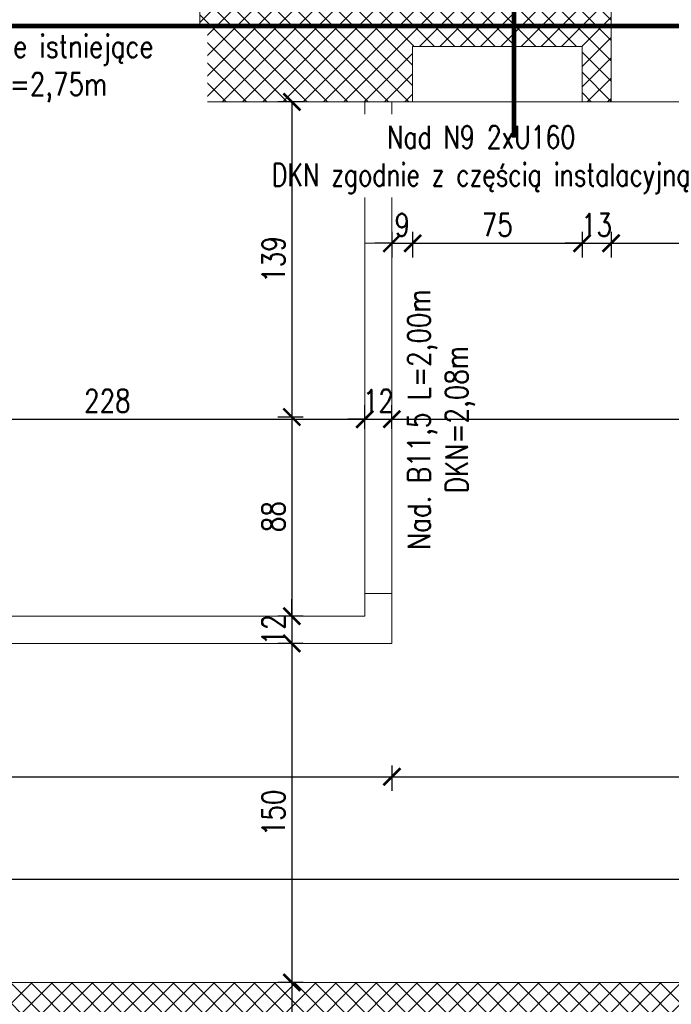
# Model space of a CAD drawing. Header units: millimetres. Extents: x 11984 to 50512, y -26688 to 13952.
# Tile 28 of 85: x 19653 to 19941, y 10393 to 10828. Entities that reach past the tile are written whole.
import ezdxf

# ---------------------------------------------------------------- set-up
doc = ezdxf.new("R2010")
doc.units = ezdxf.units.MM
doc.header["$MEASUREMENT"] = 0
doc.linetypes.add('HIDDEN', pattern=[9.525, 6.35, -3.175])
doc.layers.add('e-cad_opisy', color=7, linetype='Continuous')
for name, color, linetype, lineweight in [('e-cad_wymiary', 5, 'Continuous', 9), ('k-kreskowanie', 252, 'Continuous', 9), ('k-widok', 1, 'Continuous', 20), ('k-wyburzenia', 215, 'PNEUMATIC2', 9), ('k-ściany działowe', 2, 'Continuous', 20), ('k-ściany istniejące', 190, 'Continuous', 18)]:
    doc.layers.add(name, color=color, linetype=linetype, lineweight=lineweight)
doc.styles.add('e-cad_1', font='simplex.shx', dxfattribs={"width": 0.8})
doc.linetypes.add('PNEUMATIC2', pattern='A,0.5,-0.25,["//",Standard,S=0.2,R=0,X=-0.1,Y=-0.1],-0.25', length=1)
doc.dimstyles.new('e-cad_1_50_[cm]', dxfattribs={"dimscale": 5, "dimtxt": 2, "dimasz": 1.5, "dimexe": 1.25, "dimexo": 0.625, "dimtad": 1, "dimdec": 0, "dimrnd": 0.1, "dimdsep": 46, "dimtxsty": 'e-cad_1', "dimblk": 'ARCHTICK', "dimcen": 1.5, "dimclrd": 256, "dimclre": 256, "dimclrt": 7, "dimadec": 0, "dimazin": 0, "dimtfac": 1, "dimtdec": 0, "dimtix": 1, "dimtmove": 0, "dimatfit": 0, "dimfxl": 0, "dimarcsym": 0})

# ---------------------------------------------------------------- blocks, each defined once
blk = doc.blocks.new('_ArchTick')
at = {"color": 0, "linetype": 'ByBlock', "const_width": 0.15}
blk.add_lwpolyline([(-0.5, -0.5), (0.5, 0.5)], dxfattribs=at)
blk = doc.blocks.new('*D662')
at = {"layer": 'Defpoints', "color": 0, "ltscale": 2}
for p in [(20124.71, 10448.29), (20124.71, 10445.51), (18471.52, 10430.99)]:
    blk.add_point(p, dxfattribs=at)
at = {"layer": 'e-cad_wymiary', "lineweight": -2}
for p, q in [((18471.52, 10443.29), (18471.52, 10454.54)), ((20124.71, 10448.29), (20124.71, 10454.54)), ((18471.52, 10448.29), (20124.71, 10448.29))]:
    blk.add_line(p, q, dxfattribs=at)
at = {"layer": 'e-cad_wymiary', "lineweight": -2, "ltscale": 2, "xscale": 7.5, "yscale": 7.5, "zscale": 7.5, "rotation": 180}
blk.add_blockref('_ArchTick', (18471.52, 10448.29), dxfattribs=at)
at = {"layer": 'e-cad_wymiary', "lineweight": -2, "ltscale": 2, "xscale": 7.5, "yscale": 7.5, "zscale": 7.5}
blk.add_blockref('_ArchTick', (20124.71, 10448.29), dxfattribs=at)
at = {"layer": 'e-cad_wymiary', "color": 7, "ltscale": 2, "insert": (19298.12, 10456.42), "char_height": 10, "attachment_point": 5, "style": 'e-cad_1'}
blk.add_mtext('1653', dxfattribs=at)
blk = doc.blocks.new('*D689')
at = {"layer": 'Defpoints', "color": 0, "ltscale": 2}
for p in [(19805.68, 10651.66), (19577.77, 10644.21), (19805.68, 10644.21)]:
    blk.add_point(p, dxfattribs=at)
at = {"layer": 'e-cad_wymiary', "lineweight": -2}
for p, q in [((19577.77, 10647.34), (19577.77, 10657.91)), ((19805.68, 10647.34), (19805.68, 10657.91)), ((19577.77, 10651.66), (19805.68, 10651.66))]:
    blk.add_line(p, q, dxfattribs=at)
at = {"layer": 'e-cad_wymiary', "lineweight": -2, "ltscale": 2, "xscale": 7.5, "yscale": 7.5, "zscale": 7.5, "rotation": 180}
blk.add_blockref('_ArchTick', (19577.77, 10651.66), dxfattribs=at)
at = {"layer": 'e-cad_wymiary', "lineweight": -2, "ltscale": 2, "xscale": 7.5, "yscale": 7.5, "zscale": 7.5}
blk.add_blockref('_ArchTick', (19805.68, 10651.66), dxfattribs=at)
at = {"layer": 'e-cad_wymiary', "color": 7, "ltscale": 2, "insert": (19691.73, 10659.79), "char_height": 10, "attachment_point": 5, "style": 'e-cad_1'}
blk.add_mtext('228', dxfattribs=at)
blk = doc.blocks.new('*D690')
at = {"layer": 'Defpoints', "color": 0, "ltscale": 2}
for p in [(19817.68, 10651.66), (19805.68, 10644.21), (19817.68, 10644.21)]:
    blk.add_point(p, dxfattribs=at)
at = {"layer": 'e-cad_wymiary', "lineweight": -2}
for p, q in [((19805.68, 10647.34), (19805.68, 10657.91)), ((19817.68, 10647.34), (19817.68, 10657.91)), ((19805.68, 10651.66), (19798.18, 10651.66)), ((19805.68, 10651.66), (19817.68, 10651.66)), ((19817.68, 10651.66), (19825.18, 10651.66))]:
    blk.add_line(p, q, dxfattribs=at)
at = {"layer": 'e-cad_wymiary', "lineweight": -2, "ltscale": 2, "xscale": 7.5, "yscale": 7.5, "zscale": 7.5}
blk.add_blockref('_ArchTick', (19805.68, 10651.66), dxfattribs=at)
at = {"layer": 'e-cad_wymiary', "lineweight": -2, "ltscale": 2, "xscale": 7.5, "yscale": 7.5, "zscale": 7.5, "rotation": 180}
blk.add_blockref('_ArchTick', (19817.68, 10651.66), dxfattribs=at)
at = {"layer": 'e-cad_wymiary', "color": 7, "ltscale": 2, "insert": (19811.68, 10659.79), "char_height": 10, "attachment_point": 5, "style": 'e-cad_1'}
blk.add_mtext('12', dxfattribs=at)
blk = doc.blocks.new('*D691')
at = {"layer": 'Defpoints', "color": 0, "ltscale": 2}
for p in [(20124.71, 10651.66), (19817.68, 10644.21), (20124.71, 10644.21)]:
    blk.add_point(p, dxfattribs=at)
at = {"layer": 'e-cad_wymiary', "lineweight": -2}
for p, q in [((19817.68, 10647.34), (19817.68, 10657.91)), ((20124.71, 10647.34), (20124.71, 10657.91)), ((19817.68, 10651.66), (20124.71, 10651.66))]:
    blk.add_line(p, q, dxfattribs=at)
at = {"layer": 'e-cad_wymiary', "lineweight": -2, "ltscale": 2, "xscale": 7.5, "yscale": 7.5, "zscale": 7.5, "rotation": 180}
blk.add_blockref('_ArchTick', (19817.68, 10651.66), dxfattribs=at)
at = {"layer": 'e-cad_wymiary', "lineweight": -2, "ltscale": 2, "xscale": 7.5, "yscale": 7.5, "zscale": 7.5}
blk.add_blockref('_ArchTick', (20124.71, 10651.66), dxfattribs=at)
at = {"layer": 'e-cad_wymiary', "color": 7, "ltscale": 2, "insert": (19971.2, 10659.79), "char_height": 10, "attachment_point": 5, "style": 'e-cad_1'}
blk.add_mtext('307', dxfattribs=at)
blk = doc.blocks.new('*D700')
at = {"layer": 'Defpoints', "color": 0, "ltscale": 2}
for p in [(19318.49, 10552.52), (19817.68, 10552.52), (19817.68, 10493.5)]:
    blk.add_point(p, dxfattribs=at)
at = {"layer": 'e-cad_wymiary', "lineweight": -2}
for p, q in [((19318.49, 10498.5), (19318.49, 10487.25)), ((19817.68, 10498.5), (19817.68, 10487.25)), ((19318.49, 10493.5), (19817.68, 10493.5))]:
    blk.add_line(p, q, dxfattribs=at)
at = {"layer": 'e-cad_wymiary', "lineweight": -2, "ltscale": 2, "xscale": 7.5, "yscale": 7.5, "zscale": 7.5, "rotation": 180}
blk.add_blockref('_ArchTick', (19318.49, 10493.5), dxfattribs=at)
at = {"layer": 'e-cad_wymiary', "lineweight": -2, "ltscale": 2, "xscale": 7.5, "yscale": 7.5, "zscale": 7.5}
blk.add_blockref('_ArchTick', (19817.68, 10493.5), dxfattribs=at)
at = {"layer": 'e-cad_wymiary', "color": 7, "ltscale": 2, "insert": (19568.09, 10501.62), "char_height": 10, "attachment_point": 5, "style": 'e-cad_1'}
blk.add_mtext('499', dxfattribs=at)
blk = doc.blocks.new('*D701')
at = {"layer": 'Defpoints', "color": 0, "ltscale": 2}
for p in [(19817.68, 10552.52), (20124.71, 10537.69), (20124.71, 10493.5)]:
    blk.add_point(p, dxfattribs=at)
at = {"layer": 'e-cad_wymiary', "lineweight": -2}
for p, q in [((19817.68, 10498.5), (19817.68, 10487.25)), ((20124.71, 10498.5), (20124.71, 10487.25)), ((19817.68, 10493.5), (20124.71, 10493.5))]:
    blk.add_line(p, q, dxfattribs=at)
at = {"layer": 'e-cad_wymiary', "lineweight": -2, "ltscale": 2, "xscale": 7.5, "yscale": 7.5, "zscale": 7.5, "rotation": 180}
blk.add_blockref('_ArchTick', (19817.68, 10493.5), dxfattribs=at)
at = {"layer": 'e-cad_wymiary', "lineweight": -2, "ltscale": 2, "xscale": 7.5, "yscale": 7.5, "zscale": 7.5}
blk.add_blockref('_ArchTick', (20124.71, 10493.5), dxfattribs=at)
at = {"layer": 'e-cad_wymiary', "color": 7, "ltscale": 2, "insert": (19971.2, 10501.62), "char_height": 10, "attachment_point": 5, "style": 'e-cad_1'}
blk.add_mtext('307', dxfattribs=at)
blk = doc.blocks.new('*D873')
at = {"layer": 'Defpoints', "color": 0, "ltscale": 2}
for p in [(19826.86, 10791.99), (19817.68, 10747.22), (19826.86, 10729.46)]:
    blk.add_point(p, dxfattribs=at)
at = {"layer": 'e-cad_wymiary', "lineweight": -2}
for p, q in [((19817.68, 10734.46), (19817.68, 10723.21)), ((19826.86, 10734.46), (19826.86, 10723.21)), ((19817.68, 10729.46), (19810.18, 10729.46)), ((19817.68, 10729.46), (19826.86, 10729.46)), ((19826.86, 10729.46), (19834.36, 10729.46))]:
    blk.add_line(p, q, dxfattribs=at)
at = {"layer": 'e-cad_wymiary', "lineweight": -2, "ltscale": 2, "xscale": 7.5, "yscale": 7.5, "zscale": 7.5}
blk.add_blockref('_ArchTick', (19817.68, 10729.46), dxfattribs=at)
at = {"layer": 'e-cad_wymiary', "lineweight": -2, "ltscale": 2, "xscale": 7.5, "yscale": 7.5, "zscale": 7.5, "rotation": 180}
blk.add_blockref('_ArchTick', (19826.86, 10729.46), dxfattribs=at)
at = {"layer": 'e-cad_wymiary', "color": 7, "ltscale": 2, "insert": (19822.27, 10737.59), "char_height": 10, "attachment_point": 5, "style": 'e-cad_1'}
blk.add_mtext('9', dxfattribs=at)
blk = doc.blocks.new('*D874')
at = {"layer": 'Defpoints', "color": 0, "ltscale": 2}
for p in [(19826.86, 10791.99), (19901.86, 10791.99), (19901.86, 10729.46)]:
    blk.add_point(p, dxfattribs=at)
at = {"layer": 'e-cad_wymiary', "lineweight": -2}
for p, q in [((19826.86, 10734.46), (19826.86, 10723.21)), ((19901.86, 10734.46), (19901.86, 10723.21)), ((19826.86, 10729.46), (19901.86, 10729.46))]:
    blk.add_line(p, q, dxfattribs=at)
at = {"layer": 'e-cad_wymiary', "lineweight": -2, "ltscale": 2, "xscale": 7.5, "yscale": 7.5, "zscale": 7.5, "rotation": 180}
blk.add_blockref('_ArchTick', (19826.86, 10729.46), dxfattribs=at)
at = {"layer": 'e-cad_wymiary', "lineweight": -2, "ltscale": 2, "xscale": 7.5, "yscale": 7.5, "zscale": 7.5}
blk.add_blockref('_ArchTick', (19901.86, 10729.46), dxfattribs=at)
at = {"layer": 'e-cad_wymiary', "color": 7, "ltscale": 2, "insert": (19864.36, 10737.59), "char_height": 10, "attachment_point": 5, "style": 'e-cad_1'}
blk.add_mtext('75', dxfattribs=at)
blk = doc.blocks.new('*D875')
at = {"layer": 'Defpoints', "color": 0, "ltscale": 2}
for p in [(19901.86, 10791.99), (19914.74, 10791.99), (19914.74, 10729.46)]:
    blk.add_point(p, dxfattribs=at)
at = {"layer": 'e-cad_wymiary', "lineweight": -2}
for p, q in [((19901.86, 10734.46), (19901.86, 10723.21)), ((19914.74, 10734.46), (19914.74, 10723.21)), ((19901.86, 10729.46), (19894.36, 10729.46)), ((19901.86, 10729.46), (19914.74, 10729.46)), ((19914.74, 10729.46), (19922.24, 10729.46))]:
    blk.add_line(p, q, dxfattribs=at)
at = {"layer": 'e-cad_wymiary', "lineweight": -2, "ltscale": 2, "xscale": 7.5, "yscale": 7.5, "zscale": 7.5}
blk.add_blockref('_ArchTick', (19901.86, 10729.46), dxfattribs=at)
at = {"layer": 'e-cad_wymiary', "lineweight": -2, "ltscale": 2, "xscale": 7.5, "yscale": 7.5, "zscale": 7.5, "rotation": 180}
blk.add_blockref('_ArchTick', (19914.74, 10729.46), dxfattribs=at)
at = {"layer": 'e-cad_wymiary', "color": 7, "ltscale": 2, "insert": (19908.3, 10737.59), "char_height": 10, "attachment_point": 5, "style": 'e-cad_1'}
blk.add_mtext('13', dxfattribs=at)
blk = doc.blocks.new('*D876')
at = {"layer": 'Defpoints', "color": 0, "ltscale": 2}
for p in [(19914.74, 10791.99), (20114.55, 10791.99), (20114.55, 10729.46)]:
    blk.add_point(p, dxfattribs=at)
at = {"layer": 'e-cad_wymiary', "lineweight": -2}
for p, q in [((19914.74, 10734.46), (19914.74, 10723.21)), ((20114.55, 10734.46), (20114.55, 10723.21)), ((19914.74, 10729.46), (20114.55, 10729.46))]:
    blk.add_line(p, q, dxfattribs=at)
at = {"layer": 'e-cad_wymiary', "lineweight": -2, "ltscale": 2, "xscale": 7.5, "yscale": 7.5, "zscale": 7.5, "rotation": 180}
blk.add_blockref('_ArchTick', (19914.74, 10729.46), dxfattribs=at)
at = {"layer": 'e-cad_wymiary', "lineweight": -2, "ltscale": 2, "xscale": 7.5, "yscale": 7.5, "zscale": 7.5}
blk.add_blockref('_ArchTick', (20114.55, 10729.46), dxfattribs=at)
at = {"layer": 'e-cad_wymiary', "color": 7, "ltscale": 2, "insert": (20014.65, 10737.59), "char_height": 10, "attachment_point": 5, "style": 'e-cad_1'}
blk.add_mtext('200', dxfattribs=at)
blk = doc.blocks.new('*D878')
at = {"layer": 'Defpoints', "color": 0, "ltscale": 2}
for p in [(19805.68, 10791.99), (19773.39, 10652.63), (19805.68, 10652.63)]:
    blk.add_point(p, dxfattribs=at)
at = {"layer": 'e-cad_wymiary', "lineweight": -2}
for p, q in [((19778.39, 10791.99), (19767.14, 10791.99)), ((19773.39, 10791.99), (19773.39, 10652.63)), ((19778.39, 10652.63), (19767.14, 10652.63))]:
    blk.add_line(p, q, dxfattribs=at)
at = {"layer": 'e-cad_wymiary', "lineweight": -2, "ltscale": 2, "xscale": 7.5, "yscale": 7.5, "zscale": 7.5}
for p, rotation in [((19773.39, 10791.99), 90), ((19773.39, 10652.63), 270)]:
    blk.add_blockref('_ArchTick', p, dxfattribs=dict(at, rotation=rotation))
at = {"layer": 'e-cad_wymiary', "color": 7, "ltscale": 2, "insert": (19765.26, 10722.31), "char_height": 10, "attachment_point": 5, "rotation": 90, "style": 'e-cad_1'}
blk.add_mtext('139', dxfattribs=at)
blk = doc.blocks.new('*D879')
at = {"layer": 'Defpoints', "color": 0, "ltscale": 2}
for p in [(19805.68, 10652.63), (19773.39, 10564.52), (19805.68, 10564.52)]:
    blk.add_point(p, dxfattribs=at)
at = {"layer": 'e-cad_wymiary', "lineweight": -2}
for p, q in [((19778.39, 10652.63), (19767.14, 10652.63)), ((19773.39, 10652.63), (19773.39, 10564.52)), ((19778.39, 10564.52), (19767.14, 10564.52))]:
    blk.add_line(p, q, dxfattribs=at)
at = {"layer": 'e-cad_wymiary', "lineweight": -2, "ltscale": 2, "xscale": 7.5, "yscale": 7.5, "zscale": 7.5}
for p, rotation in [((19773.39, 10652.63), 90), ((19773.39, 10564.52), 270)]:
    blk.add_blockref('_ArchTick', p, dxfattribs=dict(at, rotation=rotation))
at = {"layer": 'e-cad_wymiary', "color": 7, "ltscale": 2, "insert": (19765.26, 10608.57), "char_height": 10, "attachment_point": 5, "rotation": 90, "style": 'e-cad_1'}
blk.add_mtext('88', dxfattribs=at)
blk = doc.blocks.new('*D880')
at = {"layer": 'Defpoints', "color": 0, "ltscale": 2}
for p in [(19805.68, 10564.52), (19773.39, 10552.52), (19805.68, 10552.52)]:
    blk.add_point(p, dxfattribs=at)
at = {"layer": 'e-cad_wymiary', "lineweight": -2}
for p, q in [((19773.39, 10564.52), (19773.39, 10572.02)), ((19778.39, 10564.52), (19767.14, 10564.52)), ((19773.39, 10564.52), (19773.39, 10552.52)), ((19778.39, 10552.52), (19767.14, 10552.52)), ((19773.39, 10552.52), (19773.39, 10545.02))]:
    blk.add_line(p, q, dxfattribs=at)
at = {"layer": 'e-cad_wymiary', "lineweight": -2, "ltscale": 2, "xscale": 7.5, "yscale": 7.5, "zscale": 7.5}
for p, rotation in [((19773.39, 10564.52), 270), ((19773.39, 10552.52), 90)]:
    blk.add_blockref('_ArchTick', p, dxfattribs=dict(at, rotation=rotation))
at = {"layer": 'e-cad_wymiary', "color": 7, "ltscale": 2, "insert": (19765.26, 10558.52), "char_height": 10, "attachment_point": 5, "rotation": 90, "style": 'e-cad_1'}
blk.add_mtext('12', dxfattribs=at)
blk = doc.blocks.new('*D881')
at = {"layer": 'Defpoints', "color": 0, "ltscale": 2}
for p in [(19805.68, 10552.52), (19773.39, 10402.52), (19790.88, 10402.52)]:
    blk.add_point(p, dxfattribs=at)
at = {"layer": 'e-cad_wymiary', "lineweight": -2}
for p, q in [((19778.39, 10552.52), (19767.14, 10552.52)), ((19773.39, 10552.52), (19773.39, 10402.52)), ((19778.39, 10402.52), (19767.14, 10402.52))]:
    blk.add_line(p, q, dxfattribs=at)
at = {"layer": 'e-cad_wymiary', "lineweight": -2, "ltscale": 2, "xscale": 7.5, "yscale": 7.5, "zscale": 7.5}
for p, rotation in [((19773.39, 10552.52), 90), ((19773.39, 10402.52), 270)]:
    blk.add_blockref('_ArchTick', p, dxfattribs=dict(at, rotation=rotation))
at = {"layer": 'e-cad_wymiary', "color": 7, "ltscale": 2, "insert": (19765.26, 10477.52), "char_height": 10, "attachment_point": 5, "rotation": 90, "style": 'e-cad_1'}
blk.add_mtext('150', dxfattribs=at)
blk = doc.blocks.new('*D882')
at = {"layer": 'Defpoints', "color": 0, "ltscale": 2}
for p in [(19790.88, 10402.52), (19773.39, 10359.34), (19790.88, 10359.34)]:
    blk.add_point(p, dxfattribs=at)
at = {"layer": 'e-cad_wymiary', "lineweight": -2}
for p, q in [((19778.39, 10402.52), (19767.14, 10402.52)), ((19773.39, 10402.52), (19773.39, 10359.34)), ((19778.39, 10359.34), (19767.14, 10359.34))]:
    blk.add_line(p, q, dxfattribs=at)
at = {"layer": 'e-cad_wymiary', "lineweight": -2, "ltscale": 2, "xscale": 7.5, "yscale": 7.5, "zscale": 7.5}
for p, rotation in [((19773.39, 10402.52), 90), ((19773.39, 10359.34), 270)]:
    blk.add_blockref('_ArchTick', p, dxfattribs=dict(at, rotation=rotation))
at = {"layer": 'e-cad_wymiary', "color": 7, "ltscale": 2, "insert": (19765.26, 10380.93), "char_height": 10, "attachment_point": 5, "rotation": 90, "style": 'e-cad_1'}
blk.add_mtext('43', dxfattribs=at)

msp = doc.modelspace()

# ---------------------------------------------------------------- hatches: boundary and pattern name
at = {"layer": 'k-kreskowanie'}
h = msp.add_hatch(dxfattribs=at)
h.set_pattern_fill('ANSI37', color=256, scale=2, style=0)
h.set_pattern_definition([(45, (20560.6375, -11648.78), (-4.490128, 4.490128), []), (135, (20560.6375, -11648.78), (-4.490128, -4.490128), [])])
h.paths.add_polyline_path([(20114.55, 10359.34), (20114.55, 10402.52), (20124.71, 10402.52), (20124.71, 10552.38), (20150.11, 10552.38), (20150.11, 10402.52), (20562.44, 10402.52), (20562.44, 10522.75), (20605.62, 10522.75), (20605.62, 9739.58), (20562.44, 9739.58), (20497.32, 9739.58), (20497.32, 9782.76), (20562.44, 9782.76), (20562.44, 10359.34)])
h.paths.add_polyline_path([(20114.55, 10791.99), (20114.55, 10834.32), (20124.71, 10834.32), (20562.44, 10834.32), (20562.44, 11331.32), (20481.16, 11331.32), (20481.16, 11374.5), (20605.62, 11374.5), (20605.62, 10677.69), (20562.44, 10677.69), (20562.44, 10791.99), (20150.11, 10791.99), (20150.11, 10654.38), (20124.71, 10654.38), (20124.71, 10791.99)])
h.paths.add_polyline_path([(20200.91, 10806.38), (20221.23, 10806.38), (20221.23, 10819.93), (20200.91, 10819.93)], flags=16)
h.paths.add_polyline_path([(20161.97, 10806.38), (20180.59, 10806.38), (20180.59, 10819.93), (20161.97, 10819.93)], flags=16)
h.paths.add_polyline_path([(17610.48, 10686.04), (17610.48, 11090.05), (17655.48, 11090.05), (17655.48, 10833.52), (17958.48, 10833.52), (17958.48, 10927.02), (17982.48, 10927.02), (17982.48, 10833.52), (17989.48, 10833.52), (17989.48, 10794.52), (17655.48, 10794.52), (17655.48, 10686.04)])
h.paths.add_polyline_path([(19732.71, 10791.99), (19732.71, 10834.32), (19849.55, 10834.32), (19849.55, 11374.5), (19973.16, 11374.5), (19973.16, 11331.32), (19892.73, 11331.32), (19892.73, 10834.32), (19914.74, 10834.32), (19914.74, 10791.99), (19901.86, 10791.99), (19901.86, 10816.54), (19826.86, 10816.54), (19826.86, 10791.99)])
h.paths.add_polyline_path([(17610.48, 10284.84), (17610.48, 10539.8), (17655.48, 10539.8), (17655.48, 10402.52), (17782.87, 10402.52), (18091.48, 10402.52), (18091.48, 10422.52), (18117.52, 10422.52), (18117.52, 10402.52), (18140.01, 10402.52), (18140.01, 10359.34), (17655.48, 10359.34), (17655.48, 10284.84)])
h.paths.add_polyline_path([(18902.97, 10359.34), (18902.97, 10402.52), (19002.88, 10402.52), (19002.88, 10017.29), (19096.01, 10017.29), (19096.01, 9992.74), (19002.88, 9992.74), (19002.88, 9907.76), (18977.48, 9907.76), (18977.48, 10359.34)])
h.paths.add_polyline_path([(18594.48, 10791.99), (18594.48, 10834.32), (18602.48, 10834.32), (18602.48, 10862.32), (18647.48, 10862.32), (18647.48, 10834.32), (18848.79, 10834.32), (18848.79, 10791.99), (18789.52, 10791.99), (18789.52, 10566.78), (18775.52, 10566.78), (18775.52, 10791.99)])
h.paths.add_polyline_path([(19218.09, 9992.74), (19218.09, 10017.29), (19228.09, 10017.29), (19228.09, 10402.52), (19359.65, 10402.52), (19359.65, 10359.34), (19265.65, 10359.34), (19265.65, 10281.34), (19252.65, 10281.34), (19252.65, 9907.76), (19228.09, 9907.76), (19228.09, 9992.74)])
h.paths.add_polyline_path([(19616.95, 10359.34), (19616.95, 10402.52), (20014.65, 10402.52), (20014.65, 10359.34), (19936.21, 10359.34), (19936.21, 10281.34), (19897.81, 10281.34), (19897.81, 10359.34)])
h.paths.add_polyline_path([(19909.81, 10293.34), (19924.21, 10293.34), (19924.21, 10314.34), (19909.81, 10314.34)], flags=16)
h.paths.add_polyline_path([(19909.81, 10326.34), (19924.21, 10326.34), (19924.21, 10347.34), (19909.81, 10347.34)], flags=16)
h.paths.add_polyline_path([(17610.48, 9739.58), (17610.48, 10131.59), (17655.48, 10131.59), (17655.48, 9782.76), (17712.07, 9782.76), (17712.07, 9739.58)])
h.paths.add_polyline_path([(18273.77, 10794.52), (18273.77, 10833.52), (18327.48, 10833.52), (18327.48, 10849.32), (18368.48, 10849.32), (18368.48, 10834.32), (18504.48, 10834.32), (18504.48, 10801.99), (18491.48, 10801.99), (18491.48, 10793.99), (18471.52, 10793.99), (18471.52, 10731.52), (18454.52, 10731.52), (18454.52, 10794.52)])
h.paths.add_polyline_path([(18230.01, 10359.34), (18230.01, 10402.52), (18601.48, 10402.52), (18601.48, 10359.34)])
h.paths.add_polyline_path([(19366.95, 10791.99), (19366.95, 10834.32), (19577.77, 10834.32), (19577.77, 10791.99)])
h.paths.add_polyline_path([(19003.73, 10791.99), (19003.73, 10834.32), (19212.01, 10834.32), (19212.01, 10791.99)])
h.paths.add_polyline_path([(20128.1, 11331.32), (20128.1, 11374.5), (20326.22, 11374.5), (20326.22, 11331.32)])
h.paths.add_polyline_path([(19851.31, 9739.58), (19851.31, 9782.76), (19897.81, 9782.76), (19897.81, 9812.76), (19923.21, 9812.76), (19923.21, 9782.76), (19957.43, 9782.76), (19957.43, 9739.58)])
h.paths.add_polyline_path([(18908.12, 9739.58), (18908.12, 9782.76), (19038.06, 9782.76), (19038.06, 9739.58)])
h.paths.add_polyline_path([(19181.06, 9739.58), (19181.06, 9782.76), (19311, 9782.76), (19311, 9739.58), (19194.23, 9739.58)])
h.paths.add_polyline_path([(18703.48, 10359.34), (18703.48, 10402.52), (18812.38, 10402.52), (18812.38, 10359.34)])
h.paths.add_polyline_path([(18091.48, 10774.52), (18091.48, 10833.52), (18167.48, 10833.52), (18167.48, 10794.52), (18117.52, 10794.52), (18117.52, 10774.52)])
h.paths.add_polyline_path([(18262.12, 9739.58), (18262.12, 9782.76), (18358.5, 9782.76), (18358.5, 9739.58)])
h.paths.add_polyline_path([(19459.55, 10359.34), (19459.55, 10402.52), (19514.95, 10402.52), (19514.95, 10359.34)])
h.paths.add_polyline_path([(17862.07, 9739.58), (17862.07, 9782.76), (17912.3, 9782.76), (17912.3, 9739.58)])
h.paths.add_polyline_path([(18454.52, 10604.52), (18454.52, 10731.52), (18471.52, 10731.52), (18471.52, 10604.52)])
h.paths.add_polyline_path([(18708.31, 9739.58), (18708.31, 9782.76), (18758.12, 9782.76), (18758.12, 9739.58)])
h.paths.add_polyline_path([(18508.5, 9739.58), (18508.5, 9782.76), (18558.31, 9782.76), (18558.31, 9739.58)])
h.paths.add_polyline_path([(18062.3, 9739.58), (18062.3, 9782.76), (18112.12, 9782.76), (18112.12, 9739.58)])
h.paths.add_polyline_path([(19461, 9739.58), (19461, 9782.76), (19506.58, 9782.76), (19506.58, 9739.58)])
h.paths.add_polyline_path([(20107.43, 9739.58), (20107.43, 9782.76), (20152.58, 9782.76), (20152.58, 9739.58)])
h.paths.add_polyline_path([(19656.58, 9739.58), (19656.58, 9782.76), (19701.31, 9782.76), (19701.31, 9739.58)])
h.paths.add_polyline_path([(20302.58, 9739.58), (20302.58, 9782.76), (20347.32, 9782.76), (20347.32, 9739.58)])
h.paths.add_polyline_path([(17958.48, 11029.02), (17958.48, 11072.32), (17982.48, 11072.32), (17982.48, 11051.92), (17982.48, 11029.02)])
h.paths.add_polyline_path([(20146.39, 10448.92), (20128.44, 10448.92), (20128.44, 10463.92), (20146.39, 10463.92)], flags=24)
h.paths.add_polyline_path([(20177.06, 10389.91), (20177.06, 10371.96), (20162.06, 10371.96), (20162.06, 10389.91)], flags=24)
h.paths.add_polyline_path([(20515.52, 10389.91), (20515.52, 10371.96), (20500.52, 10371.96), (20500.52, 10389.91)], flags=24)
h.paths.add_polyline_path([(20177.06, 10822.13), (20177.06, 10804.18), (20162.06, 10804.18), (20162.06, 10822.13)], flags=24)
h.paths.add_polyline_path([(20515.52, 10822.13), (20515.52, 10804.18), (20500.52, 10804.18), (20500.52, 10822.13)], flags=24)
h.paths.add_polyline_path([(17979.65, 10866.66), (17961.31, 10866.66), (17961.31, 10881.66), (17979.65, 10881.66)], flags=24)
h.paths.add_polyline_path([(17873.53, 10822.81), (17873.53, 10805.24), (17858.53, 10805.24), (17858.53, 10822.81)], flags=24)
h.paths.add_polyline_path([(18999.16, 10109.31), (18981.2, 10109.31), (18981.2, 10124.31), (18999.16, 10124.31)], flags=24)
h.paths.add_polyline_path([(18999.16, 10283.57), (18981.2, 10283.57), (18981.2, 10298.57), (18999.16, 10298.57)], flags=24)
h.paths.add_polyline_path([(18933.97, 10389.91), (18933.97, 10371.96), (18918.97, 10371.96), (18918.97, 10389.91)], flags=24)
h.paths.add_polyline_path([(19060.03, 10013.99), (19060.03, 9996.04), (19045.03, 9996.04), (19045.03, 10013.99)], flags=24)
h.paths.add_polyline_path([(18999.16, 10304.98), (18981.2, 10304.98), (18981.2, 10319.98), (18999.16, 10319.98)], flags=24)
h.paths.add_polyline_path([(19345.09, 10389.91), (19345.09, 10371.96), (19330.09, 10371.96), (19330.09, 10389.91)], flags=24)
h.paths.add_polyline_path([(19249.35, 10109.31), (19231.39, 10109.31), (19231.39, 10124.31), (19249.35, 10124.31)], flags=24)
h.paths.add_polyline_path([(19255.85, 10283.57), (19237.89, 10283.57), (19237.89, 10298.57), (19255.85, 10298.57)], flags=24)
h.paths.add_polyline_path([(19255.85, 10304.98), (19237.89, 10304.98), (19237.89, 10319.98), (19255.85, 10319.98)], flags=24)
h.paths.add_polyline_path([(19772.76, 10389.91), (19772.76, 10371.96), (19757.76, 10371.96), (19757.76, 10389.91)], flags=24)
h.paths.add_polyline_path([(19957.55, 10389.91), (19957.55, 10371.96), (19942.55, 10371.96), (19942.55, 10389.91)], flags=24)
h.paths.add_polyline_path([(19925.98, 10304.98), (19908.03, 10304.98), (19908.03, 10319.98), (19925.98, 10319.98)], flags=24)
h.paths.add_polyline_path([(18297.75, 10822.81), (18297.75, 10805.24), (18282.75, 10805.24), (18282.75, 10822.81)], flags=24)
h.paths.add_polyline_path([(18554.65, 10389.91), (18554.65, 10371.96), (18539.65, 10371.96), (18539.65, 10389.91)], flags=24)
h.paths.add_polyline_path([(18471.23, 10652.29), (18454.81, 10652.29), (18454.81, 10667.29), (18471.23, 10667.29)], flags=24)
h.paths.add_polyline_path([(19898.77, 10243.02), (19664.82, 10243.02), (19664.82, 10296.6), (19898.77, 10296.6)], flags=9)
h.paths.add_polyline_path([(20146.39, 10652.29), (20128.44, 10652.29), (20128.44, 10667.29), (20146.39, 10667.29)], flags=9)
h.paths.add_polyline_path([(17873.53, 10412.6), (17873.53, 10395.03), (17858.53, 10395.03), (17858.53, 10412.6)], flags=9)
h.paths.add_polyline_path([(20127.85, 10730.09), (20111.42, 10730.09), (20111.42, 10745.09), (20127.85, 10745.09)], flags=9)
h.paths.add_polyline_path([(18790.93, 10652.29), (18774.12, 10652.29), (18774.12, 10667.29), (18790.93, 10667.29)], flags=9)
h.paths.add_polyline_path([(17991.15, 10866.66), (17980.81, 10866.66), (17980.81, 10881.66), (17991.15, 10881.66)], flags=9)

# ---------------------------------------------------------------- linework, layer by layer
at = {"layer": 'k-widok'}
for p, q in [((19577.77, 10791.99), (19732.71, 10791.99)), ((19914.74, 10791.99), (20114.55, 10791.99)), ((19805.68, 10574.52), (19805.68, 10729.46)), ((19817.68, 10574.52), (19817.68, 10729.46))]:
    msp.add_line(p, q, dxfattribs=at)
at = {"layer": 'k-wyburzenia', "ltscale": 25}
msp.add_line((19826.86, 10791.99), (19901.86, 10791.99), dxfattribs=at)
at = {"layer": 'k-ściany działowe'}
msp.add_lwpolyline([(19805.68, 10729.46), (19817.68, 10729.46), (19817.68, 10791.99), (19805.68, 10791.99)], close=True, dxfattribs=at)
msp.add_lwpolyline([(19805.68, 10574.52), (19805.68, 10564.52), (19577.77, 10564.52), (19577.77, 10574.52), (19565.77, 10574.52), (19565.77, 10564.52), (19369.49, 10564.52), (19369.49, 10552.52), (19817.68, 10552.52), (19817.68, 10574.52), (19805.68, 10574.52)], dxfattribs=at)
at = {"layer": 'k-ściany istniejące'}
for p, q in [((19826.86, 10791.99), (19826.86, 10816.54)), ((19826.86, 10816.54), (19901.86, 10816.54)), ((19901.86, 10791.99), (19901.86, 10816.54))]:
    msp.add_line(p, q, dxfattribs=at)
for points in [[(19732.71, 10834.32), (19732.71, 10791.99)], [(19732.71, 10834.32), (19732.71, 10819.93)], [(19914.74, 10791.99), (19914.74, 10834.32)], [(19732.71, 10791.99), (19826.86, 10791.99)], [(19826.86, 10791.99), (19732.71, 10791.99)], [(19901.86, 10791.99), (19914.74, 10791.99)], [(20014.65, 10402.52), (19616.95, 10402.52)]]:
    msp.add_lwpolyline(points, dxfattribs=at)

# ---------------------------------------------------------------- dimensions: what is measured, and where the dimension line sits
at = {"layer": 'e-cad_wymiary'}
for base, p1, p2, picture, middle in [((19805.68, 10651.66), (19577.77, 10644.21), (19805.68, 10644.21), '*D689', (19691.73, 10659.79)), ((19817.68, 10493.5), (19318.49, 10552.52), (19817.68, 10552.52), '*D700', (19568.09, 10501.62)), ((20124.71, 10493.5), (19817.68, 10552.52), (20124.71, 10537.69), '*D701', (19971.2, 10501.62)), ((20124.71, 10448.29), (18471.52, 10430.99), (20124.71, 10445.51), '*D662', (19298.12, 10456.42))]:
    dim = msp.add_linear_dim(base=base, p1=p1, p2=p2, dimstyle='e-cad_1_50_[cm]', override={"dimtmove": 1}, dxfattribs=at)
    dim.commit()
    dim.dimension.update_dxf_attribs({"geometry": picture, "text_midpoint": middle})
for base, p1, p2, picture, middle in [((19773.39, 10564.52), (19805.68, 10652.63), (19805.68, 10564.52), '*D879', (19765.26, 10608.57)), ((19773.39, 10552.52), (19805.68, 10564.52), (19805.68, 10552.52), '*D880', (19765.26, 10558.52)), ((19773.39, 10402.52), (19805.68, 10552.52), (19790.88, 10402.52), '*D881', (19765.26, 10477.52)), ((19773.39, 10359.34), (19790.88, 10402.52), (19790.88, 10359.34), '*D882', (19765.26, 10380.93))]:
    dim = msp.add_linear_dim(base=base, p1=p1, p2=p2, angle=90, dimstyle='e-cad_1_50_[cm]', override={"dimtmove": 1}, dxfattribs=at)
    dim.commit()
    dim.dimension.update_dxf_attribs({"geometry": picture, "text_midpoint": middle})

# ---------------------------------------------------------------- next in the draw order: texts
at = {"layer": 'e-cad_opisy', "linetype": 'Continuous', "char_height": 10, "attachment_point": 2, "style": 'e-cad_1', "bg_fill": 2}
for s, insert, width in [('Nadproże istniejące\\PDKN=2,75m', (19659.14, 10821.57), 143.6031), ('Nad N9 2xU160\\PDKN zgodnie z częścią instalacyjną', (19861.01, 10781.45), 230.0859)]:
    msp.add_mtext(s, dxfattribs=dict(at, insert=insert, width=width))
at = {"layer": 'e-cad_opisy', "linetype": 'Continuous', "insert": (19824.7, 10651.48), "char_height": 10, "width": 143.6031, "attachment_point": 2, "rotation": 90, "style": 'e-cad_1', "bg_fill": 2}
msp.add_mtext('Nad. B11,5 L=2,00m\\PDKN=2,08m', dxfattribs=at)

# ---------------------------------------------------------------- next in the draw order: linework, layer by layer
at = {"layer": 'e-cad_wymiary', "linetype": 'HIDDEN', "ltscale": 2, "const_width": 2}
for points in [[(19871.72, 11377.2), (19871.72, 10776.11)], [(17598.1, 10825.54), (20621.3, 10825.54)]]:
    msp.add_lwpolyline(points, dxfattribs=at)

# ---------------------------------------------------------------- next in the draw order: dimensions: what is measured, and where the dimension line sits
at = {"layer": 'e-cad_wymiary'}
dim = msp.add_linear_dim(base=(19773.39, 10652.63), p1=(19805.68, 10791.99), p2=(19805.68, 10652.63), angle=90, dimstyle='e-cad_1_50_[cm]', dxfattribs=at)
dim.commit()
dim.dimension.update_dxf_attribs({"geometry": '*D878', "text_midpoint": (19765.26, 10722.31)})
dim = msp.add_linear_dim(base=(19826.86, 10729.46), p1=(19817.68, 10747.22), p2=(19826.86, 10791.99), dimstyle='e-cad_1_50_[cm]', dxfattribs=at)
dim.commit()
dim.dimension.update_dxf_attribs({"geometry": '*D873', "text_midpoint": (19822.27, 10737.59)})
for base, p1, p2, picture, middle in [((19901.86, 10729.46), (19826.86, 10791.99), (19901.86, 10791.99), '*D874', (19864.36, 10737.59)), ((19914.74, 10729.46), (19901.86, 10791.99), (19914.74, 10791.99), '*D875', (19908.3, 10737.59)), ((20114.55, 10729.46), (19914.74, 10791.99), (20114.55, 10791.99), '*D876', (20014.65, 10737.59)), ((19817.68, 10651.66), (19805.68, 10644.21), (19817.68, 10644.21), '*D690', (19811.68, 10659.79)), ((20124.71, 10651.66), (19817.68, 10644.21), (20124.71, 10644.21), '*D691', (19971.2, 10659.79))]:
    dim = msp.add_linear_dim(base=base, p1=p1, p2=p2, dimstyle='e-cad_1_50_[cm]', override={"dimtmove": 1}, dxfattribs=at)
    dim.commit()
    dim.dimension.update_dxf_attribs({"geometry": picture, "text_midpoint": middle})

doc.saveas('drawing.dxf')
